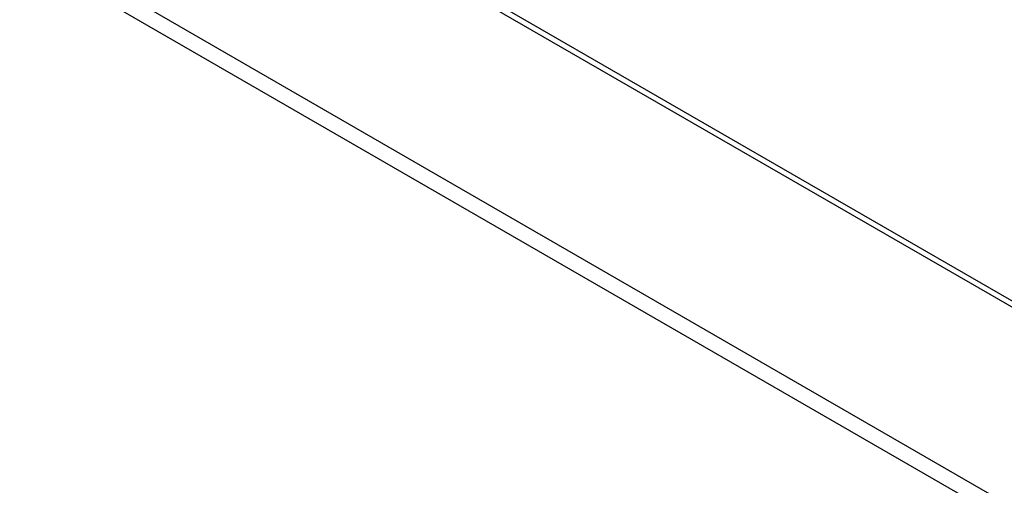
# Model space of a CAD drawing. Header units: millimetres. Extents: x -0.57 to 0.95, y -0.4 to 0.71.
# Tile 141 of 256: x 0.5614 to 0.5857, y -0.2188 to -0.2073. Entities that reach past the tile are written whole.
import ezdxf

# ---------------------------------------------------------------- set-up
doc = ezdxf.new("R2010")
doc.units = ezdxf.units.MM
doc.layers.add('FORMAT', color=7, linetype='Continuous')

msp = doc.modelspace()

# ---------------------------------------------------------------- linework, layer by layer
at = {"layer": 'FORMAT', "color": 7, "linetype": 'Continuous', "lineweight": 25}
for p, q in [((0.629343, -0.24443), (0.476235, -0.156043)), ((0.476263, -0.15649), (0.628971, -0.244647)), ((0.486311, -0.156924), (0.626427, -0.237812)), ((0.626618, -0.237769), (0.486502, -0.156881))]:
    msp.add_line(p, q, dxfattribs=at)

doc.saveas('drawing.dxf')
